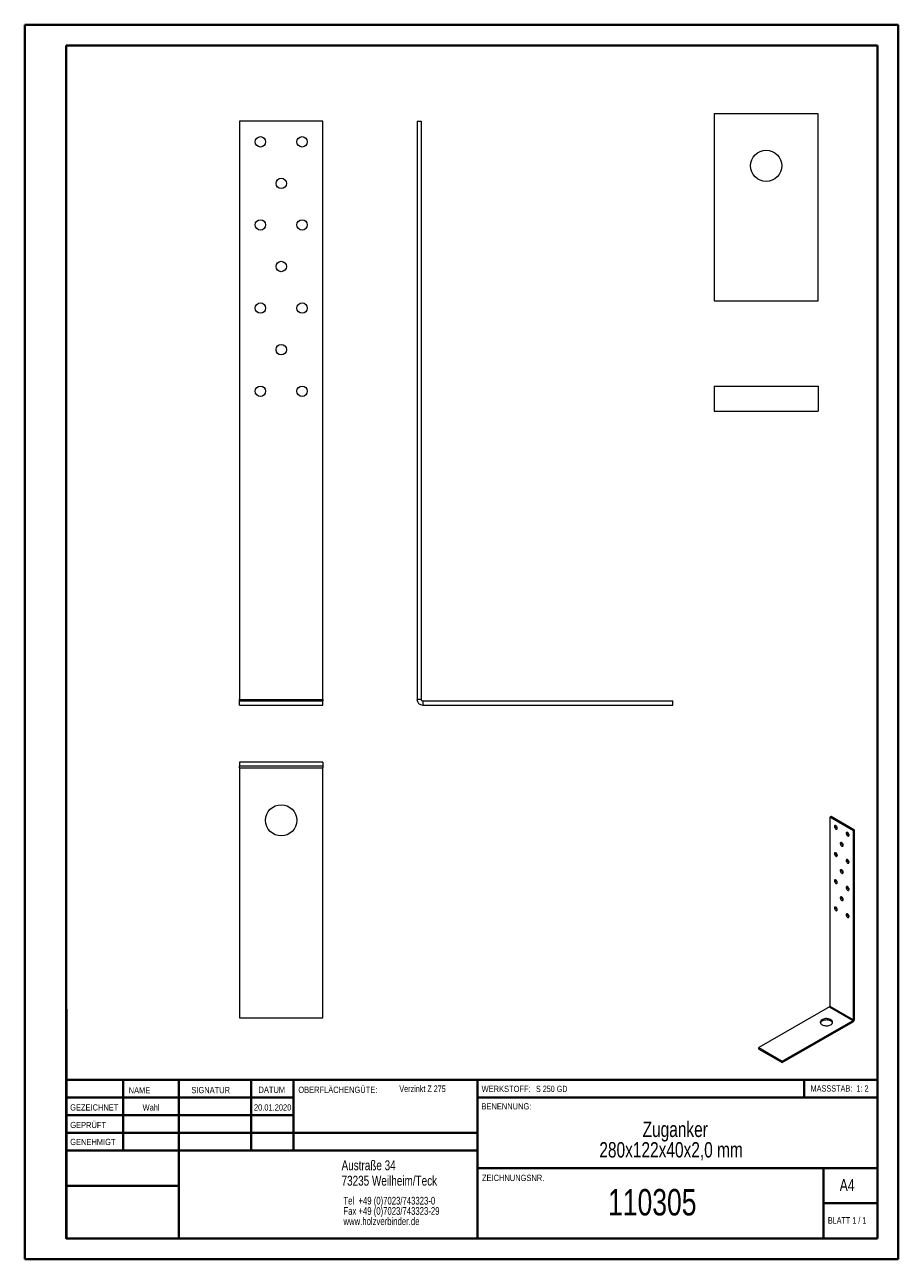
# Model space of a CAD drawing. Header units: millimetres. Extents: x 0 to 210, y 0 to 297.
import ezdxf

# ---------------------------------------------------------------- set-up
doc = ezdxf.new("R2010")
doc.units = ezdxf.units.MM
doc.styles.add('SLDTEXTSTYLE0', font='TXT', dxfattribs={"width": 0.75})
doc.styles.add('SLDTEXTSTYLE1', font='TXT', dxfattribs={"width": 0.681818})
doc.styles.add('SLDTEXTSTYLE2', font='TXT', dxfattribs={"width": 0.7})
doc.styles.add('SLDTEXTSTYLE3', font='TXT', dxfattribs={"width": 0.6875})

# ---------------------------------------------------------------- blocks, each defined once
blk = doc.blocks.new('SW_NOTE_0')
at = {"color": 0, "linetype": 'Continuous', "lineweight": 0, "char_height": 1.8521, "attachment_point": 1, "style": 'SLDTEXTSTYLE0'}
for s, insert in [('Tel  +49 (0)7023/743323-0', (0, 2.39)), ('Fax +49 (0)7023/743323-29', (0, -0.08)), ('www.holzverbinder.de', (0, -2.55))]:
    blk.add_mtext(s, dxfattribs=dict(at, insert=insert))
blk = doc.blocks.new('SW_NOTE_1')
at = {"color": 0, "linetype": 'Continuous', "lineweight": 0, "attachment_point": 2, "style": 'SLDTEXTSTYLE0'}
for s, insert, char_height in [('Zuganker', (11, 4.77), 3.704), ('280x122x40x2,0 mm', (10, -0.16), 3.7042)]:
    blk.add_mtext(s, dxfattribs=dict(at, insert=insert, char_height=char_height))

msp = doc.modelspace()

# ---------------------------------------------------------------- linework, layer by layer
at = {"color": 7, "linetype": 'Continuous', "lineweight": 40}
for p, q in [((0.08, 0.21), (0.08, 297.21)), ((0.08, 297.21), (210.08, 297.21)), ((210.08, 0.21), (210.08, 297.21)), ((210.08, 292.21), (210.08, 297.21)), ((10.08, 292.21), (205.08, 292.21)), ((10.08, 5.21), (10.08, 292.21)), ((205.08, 5.21), (205.08, 292.21)), ((10.11, 60.37), (10.11, 5.12)), ((205.08, 43.37), (10.11, 43.37)), ((23.71, 43.37), (23.71, 26.37)), ((37.1, 43.37), (37.1, 5.12)), ((54.51, 43.37), (54.51, 26.37)), ((64.71, 26.37), (64.71, 43.37)), ((108.91, 43.37), (108.91, 5.12)), ((187.47, 39.12), (187.47, 43.37)), ((64.71, 39.1), (10.11, 39.1)), ((205.08, 39.12), (108.91, 39.12)), ((64.71, 34.87), (10.11, 34.87)), ((108.91, 30.62), (10.11, 30.62)), ((108.91, 26.37), (10.11, 26.37)), ((108.91, 22.12), (205.08, 22.12)), ((192.08, 5.21), (192.08, 22.21)), ((37.1, 17.87), (10.11, 17.87)), ((10.11, 13.71), (10.08, 13.71)), ((205.08, 13.71), (192.08, 13.71)), ((10.11, 9.46), (10.08, 9.46)), ((10.08, 5.21), (205.08, 5.21)), ((205.08, 5.21), (180.99, 5.21)), ((0.08, 0.21), (210.08, 0.21))]:
    msp.add_line(p, q, dxfattribs=at)
at = {"color": 7, "linetype": 'Continuous', "lineweight": 15}
for p, q in [((71.75, 274.04), (51.75, 274.04)), ((51.75, 274.04), (51.75, 134.91)), ((71.75, 134.91), (71.75, 274.04)), ((94.39, 274.04), (94.39, 134.91)), ((94.39, 274.04), (95.39, 274.04)), ((95.39, 274.04), (95.39, 134.91)), ((190.82, 275.76), (165.82, 275.76)), ((165.82, 275.76), (165.82, 230.76)), ((190.82, 230.76), (190.82, 275.76)), ((165.82, 230.76), (190.82, 230.76)), ((165.82, 210.24), (165.82, 204.24)), ((165.82, 210.24), (190.82, 210.24)), ((190.82, 210.24), (190.82, 204.24)), ((165.82, 204.24), (190.82, 204.24)), ((51.75, 134.91), (71.75, 134.91)), ((51.75, 134.54), (51.75, 134.91)), ((51.75, 133.54), (51.75, 134.54)), ((51.75, 134.54), (71.75, 134.54)), ((71.75, 134.91), (71.75, 134.54)), ((71.75, 133.54), (71.75, 134.54)), ((95.39, 134.91), (94.39, 134.91)), ((95.75, 134.54), (95.75, 133.54)), ((95.75, 134.54), (155.89, 134.54)), ((155.89, 133.54), (155.89, 134.54)), ((51.75, 133.54), (71.75, 133.54)), ((95.75, 133.54), (155.89, 133.54)), ((71.75, 119.82), (51.75, 119.82)), ((51.75, 119.82), (51.75, 118.82)), ((71.75, 118.82), (51.75, 118.82)), ((51.75, 118.45), (51.75, 118.82)), ((71.75, 119.82), (71.75, 118.82)), ((71.75, 118.82), (71.75, 118.45)), ((51.75, 118.45), (71.75, 118.45)), ((51.75, 118.45), (51.75, 58.32)), ((71.75, 58.32), (71.75, 118.45)), ((193.93, 106.73), (193.65, 106.57)), ((199.31, 103.3), (193.65, 106.57)), ((193.65, 106.57), (193.65, 61.13)), ((199.59, 103.47), (193.93, 106.73)), ((195.35, 103.87), (195.41, 103.84)), ((198.18, 102.24), (198.24, 102.21)), ((199.59, 103.47), (199.31, 103.3)), ((199.31, 57.86), (199.31, 103.3)), ((199.59, 58.02), (199.59, 103.47)), ((196.76, 99.79), (196.83, 99.76)), ((195.35, 97.34), (195.41, 97.31)), ((198.18, 95.71), (198.24, 95.68)), ((196.76, 93.26), (196.83, 93.23)), ((195.35, 90.81), (195.41, 90.78)), ((198.18, 89.18), (198.24, 89.15)), ((196.76, 86.73), (196.83, 86.7)), ((195.35, 84.28), (195.41, 84.25)), ((198.18, 82.64), (198.24, 82.61)), ((193.55, 60.94), (176.54, 51.13)), ((193.55, 60.94), (199.2, 57.68)), ((193.65, 61.13), (199.31, 57.86)), ((51.75, 58.32), (71.75, 58.32)), ((182.2, 47.86), (199.2, 57.68)), ((182.2, 47.53), (199.2, 57.35)), ((199.2, 57.35), (199.2, 57.68)), ((199.59, 58.02), (199.31, 57.86)), ((176.54, 50.8), (176.54, 51.13)), ((176.54, 51.13), (182.2, 47.86)), ((176.54, 50.8), (182.2, 47.53)), ((182.2, 47.53), (182.2, 47.86))]:
    msp.add_line(p, q, dxfattribs=at)
at = {"color": 7, "linetype": 'Continuous', "lineweight": 0}
for p, q in [((64.71, 39.12), (10.11, 39.12)), ((23.71, 5.21), (23.71, 5.12)), ((54.51, 5.21), (54.51, 5.12))]:
    msp.add_line(p, q, dxfattribs=at)
at = {"color": 7, "linetype": 'Continuous', "lineweight": 15, "flags": 128}
for points in [[(195.06, 103.71), (195.17, 103.67), (195.26, 103.67), (195.34, 103.7), (195.39, 103.78), (195.42, 103.88), (195.41, 104.01), (195.37, 104.15), (195.31, 104.28), (195.22, 104.4), (195.12, 104.49), (195.01, 104.55), (194.91, 104.58), (194.82, 104.56), (194.76, 104.5), (194.72, 104.41), (194.71, 104.29), (194.74, 104.16), (194.79, 104.02), (194.87, 103.9), (194.96, 103.79), (195.06, 103.71)], [(197.89, 102.08), (198, 102.04), (198.09, 102.03), (198.17, 102.07), (198.22, 102.15), (198.25, 102.25), (198.24, 102.38), (198.2, 102.51), (198.13, 102.65), (198.05, 102.77), (197.95, 102.86), (197.84, 102.92), (197.74, 102.94), (197.65, 102.92), (197.59, 102.87), (197.55, 102.78), (197.54, 102.66), (197.56, 102.53), (197.62, 102.39), (197.69, 102.26), (197.79, 102.16), (197.89, 102.08)], [(195.06, 97.18), (195.17, 97.14), (195.26, 97.13), (195.34, 97.17), (195.39, 97.25), (195.42, 97.35), (195.41, 97.48), (195.37, 97.61), (195.31, 97.75), (195.22, 97.87), (195.12, 97.96), (195.01, 98.02), (194.91, 98.04), (194.82, 98.02), (194.76, 97.97), (194.72, 97.88), (194.71, 97.76), (194.74, 97.63), (194.79, 97.49), (194.87, 97.36), (194.96, 97.26), (195.06, 97.18)], [(196.48, 99.63), (196.58, 99.59), (196.68, 99.58), (196.76, 99.62), (196.81, 99.7), (196.83, 99.8), (196.82, 99.93), (196.79, 100.06), (196.72, 100.2), (196.63, 100.32), (196.53, 100.41), (196.43, 100.47), (196.33, 100.49), (196.24, 100.47), (196.17, 100.42), (196.13, 100.33), (196.13, 100.21), (196.15, 100.08), (196.2, 99.94), (196.28, 99.81), (196.37, 99.71), (196.48, 99.63)], [(197.89, 95.55), (198, 95.5), (198.09, 95.5), (198.17, 95.54), (198.22, 95.61), (198.25, 95.72), (198.24, 95.85), (198.2, 95.98), (198.13, 96.11), (198.05, 96.23), (197.95, 96.33), (197.84, 96.39), (197.74, 96.41), (197.65, 96.39), (197.59, 96.33), (197.55, 96.24), (197.54, 96.13), (197.56, 95.99), (197.62, 95.86), (197.69, 95.73), (197.79, 95.62), (197.89, 95.55)], [(196.48, 93.1), (196.58, 93.05), (196.68, 93.05), (196.76, 93.09), (196.81, 93.16), (196.83, 93.27), (196.82, 93.4), (196.79, 93.53), (196.72, 93.66), (196.63, 93.78), (196.53, 93.88), (196.43, 93.94), (196.33, 93.96), (196.24, 93.94), (196.17, 93.88), (196.13, 93.79), (196.13, 93.68), (196.15, 93.54), (196.2, 93.41), (196.28, 93.28), (196.37, 93.17), (196.48, 93.1)], [(195.06, 90.65), (195.17, 90.6), (195.26, 90.6), (195.34, 90.64), (195.39, 90.71), (195.42, 90.82), (195.41, 90.95), (195.37, 91.08), (195.31, 91.21), (195.22, 91.33), (195.12, 91.43), (195.01, 91.49), (194.91, 91.51), (194.82, 91.49), (194.76, 91.44), (194.72, 91.34), (194.71, 91.23), (194.74, 91.09), (194.79, 90.96), (194.87, 90.83), (194.96, 90.72), (195.06, 90.65)], [(197.89, 89.01), (198, 88.97), (198.09, 88.97), (198.17, 89.01), (198.22, 89.08), (198.25, 89.19), (198.24, 89.31), (198.2, 89.45), (198.13, 89.58), (198.05, 89.7), (197.95, 89.79), (197.84, 89.86), (197.74, 89.88), (197.65, 89.86), (197.59, 89.8), (197.55, 89.71), (197.54, 89.59), (197.56, 89.46), (197.62, 89.33), (197.69, 89.2), (197.79, 89.09), (197.89, 89.01)], [(196.48, 86.56), (196.58, 86.52), (196.68, 86.52), (196.76, 86.56), (196.81, 86.63), (196.83, 86.74), (196.82, 86.86), (196.79, 87), (196.72, 87.13), (196.63, 87.25), (196.53, 87.34), (196.43, 87.41), (196.33, 87.43), (196.24, 87.41), (196.17, 87.35), (196.13, 87.26), (196.13, 87.14), (196.15, 87.01), (196.2, 86.88), (196.28, 86.75), (196.37, 86.64), (196.48, 86.56)], [(195.06, 84.11), (195.17, 84.07), (195.26, 84.07), (195.34, 84.11), (195.39, 84.18), (195.42, 84.29), (195.41, 84.41), (195.37, 84.55), (195.31, 84.68), (195.22, 84.8), (195.12, 84.9), (195.01, 84.96), (194.91, 84.98), (194.82, 84.96), (194.76, 84.9), (194.72, 84.81), (194.71, 84.69), (194.74, 84.56), (194.79, 84.43), (194.87, 84.3), (194.96, 84.19), (195.06, 84.11)], [(197.89, 82.48), (198, 82.44), (198.09, 82.44), (198.17, 82.47), (198.22, 82.55), (198.25, 82.65), (198.24, 82.78), (198.2, 82.92), (198.13, 83.05), (198.05, 83.17), (197.95, 83.26), (197.84, 83.32), (197.74, 83.35), (197.65, 83.33), (197.59, 83.27), (197.55, 83.18), (197.54, 83.06), (197.56, 82.93), (197.62, 82.79), (197.69, 82.67), (197.79, 82.56), (197.89, 82.48)], [(191.74, 56.64), (191.94, 56.54), (192.16, 56.47), (192.39, 56.42), (192.64, 56.39), (192.9, 56.39), (193.15, 56.41), (193.39, 56.45), (193.62, 56.52), (193.82, 56.61), (193.99, 56.72), (194.13, 56.84), (194.23, 56.98), (194.29, 57.12), (194.3, 57.27), (194.27, 57.41), (194.21, 57.56), (194.1, 57.69), (193.95, 57.81), (193.77, 57.91), (193.56, 58), (193.33, 58.06), (193.09, 58.1), (192.83, 58.12), (192.58, 58.11), (192.33, 58.07), (192.1, 58.01), (191.88, 57.93), (191.7, 57.84), (191.54, 57.72), (191.42, 57.59), (191.34, 57.45), (191.3, 57.3), (191.31, 57.16), (191.36, 57.01), (191.45, 56.88), (191.58, 56.75), (191.74, 56.64)], [(194.27, 57.09), (194.27, 57.09), (194.21, 57.23), (194.1, 57.36), (193.95, 57.48), (193.77, 57.58), (193.56, 57.67), (193.33, 57.73), (193.09, 57.77), (192.83, 57.79), (192.58, 57.78), (192.33, 57.75), (192.1, 57.69), (191.88, 57.61), (191.7, 57.51), (191.54, 57.39), (191.42, 57.26), (191.34, 57.12), (191.33, 57.09)]]:
    msp.add_lwpolyline(points, dxfattribs=at)
at = {"color": 7, "linetype": 'Continuous', "lineweight": 15}
for centre, radius in [((56.75, 269.04), 1.25), ((66.75, 269.04), 1.25), ((178.32, 263.26), 3.75), ((61.75, 259.04), 1.25), ((56.75, 249.04), 1.25), ((66.75, 249.04), 1.25), ((61.75, 239.04), 1.25), ((56.75, 229.04), 1.25), ((66.75, 229.04), 1.25), ((61.75, 219.04), 1.25), ((56.75, 209.04), 1.25), ((66.75, 209.04), 1.25), ((61.75, 105.82), 3.75)]:
    msp.add_circle(centre, radius, dxfattribs=at)
for centre, radius, start, end in [((95.75, 134.91), 1.37, 180, 270), ((95.75, 134.91), 0.368, 180, 270), ((195.72, 104.5), 0.727, 175.0876, 238.805), ((198.55, 102.86), 0.727, 175.0876, 238.805), ((195.72, 97.96), 0.727, 175.0876, 238.805), ((197.14, 100.41), 0.727, 175.0876, 238.805), ((198.55, 96.33), 0.727, 175.0876, 238.805), ((197.14, 93.88), 0.727, 175.0876, 238.805), ((195.72, 91.43), 0.727, 175.0876, 238.805), ((198.55, 89.8), 0.727, 175.0876, 238.805), ((197.14, 87.35), 0.727, 175.0876, 238.805), ((195.72, 84.9), 0.727, 175.0876, 238.805), ((198.55, 83.27), 0.727, 175.0876, 238.805), ((193.42, 61.14), 0.226, 302.6055, 357.3945), ((198.75, 58.06), 0.841, 302.6055, 357.3945), ((199.08, 57.87), 0.226, 302.6055, 357.3945)]:
    msp.add_arc(centre, radius, start, end, dxfattribs=at)

# ---------------------------------------------------------------- block references
at = {"color": 7, "linetype": 'Continuous', "lineweight": 0}
for name, p in [('SW_NOTE_1', (145.46, 28.57)), ('SW_NOTE_0', (76.7, 12.85))]:
    msp.add_blockref(name, p, dxfattribs=at)

# ---------------------------------------------------------------- texts
for s, insert, char_height, attachment_point, style in [('NAME', (25.07, 41.62), 1.5, 1, 'SLDTEXTSTYLE0'), ('SIGNATUR', (40.14, 41.68), 1.5, 1, 'SLDTEXTSTYLE0'), ('DATUM', (56.28, 41.74), 1.5, 1, 'SLDTEXTSTYLE0'), ('OBERFLÄCHENGÜTE:', (65.86, 41.74), 1.5, 1, 'SLDTEXTSTYLE0'), ('Verzinkt Z 275', (90.14, 42.03), 1.5875, 1, 'SLDTEXTSTYLE0'), ('WERKSTOFF:', (109.91, 41.96), 1.5, 1, 'SLDTEXTSTYLE0'), ('S 250 GD', (122.99, 41.96), 1.5, 1, 'SLDTEXTSTYLE3'), ('MASSSTAB:  1: 2', (188.99, 42.07), 1.5, 1, 'SLDTEXTSTYLE2'), ('GEZEICHNET', (11, 37.51), 1.5, 1, 'SLDTEXTSTYLE0'), ('Wahl', (30.46, 37.5), 1.499, 2, 'SLDTEXTSTYLE0'), ('20.01.2020', (59.68, 37.5), 1.499, 2, 'SLDTEXTSTYLE0'), ('BENENNUNG:', (109.88, 37.77), 1.5, 1, 'SLDTEXTSTYLE0'), ('GEPRÜFT', (11.03, 33.28), 1.5, 1, 'SLDTEXTSTYLE0'), ('GENEHMIGT', (11.02, 29.19), 1.5, 1, 'SLDTEXTSTYLE0'), ('Austraße 34', (76.25, 24.02), 2.3813, 1, 'SLDTEXTSTYLE0'), ('73235 Weilheim/Teck', (76.25, 20.32), 2.3813, 1, 'SLDTEXTSTYLE0'), ('ZEICHNUNGSNR.', (110, 20.55), 1.5, 1, 'SLDTEXTSTYLE0'), ('A4', (196, 19.52), 2.91, 1, 'SLDTEXTSTYLE0'), ('110305', (150.94, 17.12), 6.35, 2, 'SLDTEXTSTYLE0'), ('BLATT 1 / 1', (193.16, 10.36), 1.5875, 1, 'SLDTEXTSTYLE1')]:
    msp.add_mtext(s, dxfattribs=dict(at, insert=insert, char_height=char_height, attachment_point=attachment_point, style=style))

doc.saveas('drawing.dxf')
